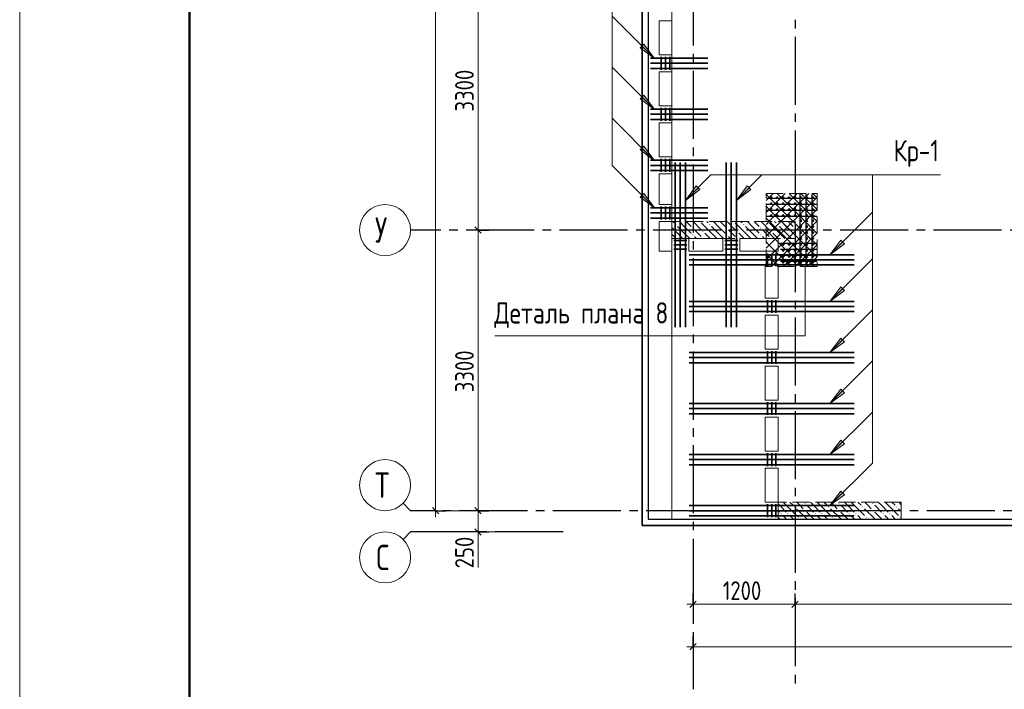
# Model space of a CAD drawing. Header units: millimetres. Extents: x 0 to 31317, y 0 to 42000.
# Tile 2 of 12: x 0 to 11587, y 15930 to 23803. Entities that reach past the tile are written whole.
import ezdxf

# ---------------------------------------------------------------- set-up
doc = ezdxf.new("R2010")
doc.units = ezdxf.units.MM
doc.linetypes.add('______2', pattern=[270, 200, -70])
doc.linetypes.add('______5', pattern=[1100, 800, -100, 100, -100])
for name, color, linetype, lineweight in [('S1 Стержни арматуры фон', 7, 'Continuous', 25), ('Standard', 7, 'Continuous', 25), ('Вспомогательная арматура', 7, 'Continuous', 25), ('ЖБ Пилон', 180, 'Continuous', 25), ('Оси', 40, '______5', 18), ('Позиционная метка номер позиции', 7, 'Continuous', 13), ('Поперечная арматура', 7, 'Continuous', 25), ('Поперечное армирование AW фон', 7, 'Continuous', 25), ('Примечания', 7, 'Continuous', 25), ('Размерная выноска', 7, 'Continuous', 13)]:
    doc.layers.add(name, color=color, linetype=linetype, lineweight=lineweight)
doc.layers.add('ЖБ Перекрытие верхний уровень', color=7, linetype='Continuous', lineweight=25, true_color=0xe0e0ff)
doc.styles.add('GOST 2.304-81', font='txt')
doc.styles.add('ISOCPEUR', font='txt')

msp = doc.modelspace()

# ---------------------------------------------------------------- hatches: boundary and pattern name
at = {"layer": 'ЖБ Пилон', "linetype": 'Continuous', "lineweight": 18, "transparency": 33554687}
for points in [[(7714, 21393), (7721, 21400), (7727, 21393), (7721, 21387)], [(7914, 21353), (7921, 21360), (7927, 21353), (7921, 21347)], [(8004, 21430), (8001, 21427), (7998, 21430)], [(8034, 21313), (8041, 21320), (8047, 21313), (8041, 21307)], [(8114, 21393), (8121, 21400), (8127, 21393), (8121, 21387)], [(8314, 21353), (8321, 21360), (8327, 21353), (8321, 21347)], [(8404, 21430), (8401, 21427), (8398, 21430)], [(8434, 21313), (8441, 21320), (8447, 21313), (8441, 21307)], [(8514, 21393), (8521, 21400), (8527, 21393), (8521, 21387)], [(8714, 21353), (8721, 21360), (8727, 21353), (8721, 21347)], [(8804, 21430), (8801, 21427), (8798, 21430)], [(8834, 21313), (8841, 21320), (8847, 21313), (8841, 21307)], [(8914, 21393), (8921, 21400), (8927, 21393), (8921, 21387)], [(9114, 21353), (9121, 21360), (9124, 21357), (9124, 21350), (9121, 21347)], [(7914, 21273), (7921, 21280), (7927, 21273), (7921, 21267)], [(8034, 21233), (8041, 21240), (8047, 21233), (8044, 21230), (8038, 21230)], [(8314, 21273), (8321, 21280), (8327, 21273), (8321, 21267)], [(8434, 21233), (8441, 21240), (8447, 21233), (8444, 21230), (8438, 21230)], [(8714, 21273), (8721, 21280), (8727, 21273), (8721, 21267)], [(8834, 21233), (8841, 21240), (8847, 21233), (8844, 21230), (8838, 21230)], [(9114, 21273), (9121, 21280), (9124, 21277), (9124, 21270), (9121, 21267)], [(9114, 18073), (9121, 18080), (9127, 18073), (9121, 18067)], [(9234, 18113), (9241, 18120), (9247, 18113), (9241, 18107)], [(9514, 18073), (9521, 18080), (9527, 18073), (9521, 18067)], [(9634, 18113), (9641, 18120), (9647, 18113), (9641, 18107)], [(9914, 18073), (9921, 18080), (9927, 18073), (9921, 18067)], [(10034, 18113), (10041, 18120), (10047, 18113), (10041, 18107)], [(10314, 18073), (10321, 18080), (10327, 18073), (10321, 18067)], [(8954, 17993), (8961, 18000), (8967, 17993), (8961, 17987)], [(9034, 17993), (9041, 18000), (9047, 17993), (9041, 17987)], [(9154, 17953), (9161, 17960), (9167, 17953), (9161, 17947)], [(9234, 18033), (9241, 18040), (9247, 18033), (9241, 18027)], [(9354, 17993), (9361, 18000), (9367, 17993), (9361, 17987)], [(9434, 17993), (9441, 18000), (9447, 17993), (9441, 17987)], [(9554, 17953), (9561, 17960), (9567, 17953), (9561, 17947)], [(9634, 18033), (9641, 18040), (9647, 18033), (9641, 18027)], [(9754, 17993), (9761, 18000), (9767, 17993), (9761, 17987)], [(9834, 17993), (9841, 18000), (9847, 17993), (9841, 17987)], [(9954, 17953), (9961, 17960), (9967, 17953), (9961, 17947)], [(10034, 18033), (10041, 18040), (10047, 18033), (10041, 18027)], [(10154, 17993), (10161, 18000), (10167, 17993), (10161, 17987)], [(10234, 17993), (10241, 18000), (10247, 17993), (10241, 17987)], [(10354, 17953), (10361, 17960), (10367, 17953), (10361, 17947)]]:
    msp.add_hatch(color=7, dxfattribs=at).paths.add_polyline_path(points, flags=16)
at = {"layer": 'Позиционная метка номер позиции', "linetype": 'Continuous', "lineweight": 13, "transparency": 33554687}
for points in [[(7345, 23515), (7472, 23345), (7303, 23472)], [(7345, 22915), (7472, 22745), (7303, 22872)], [(7345, 22315), (7472, 22145), (7303, 22272)], [(8004, 21805), (7834, 21678), (7961, 21848)], [(8604, 21805), (8434, 21678), (8561, 21848)], [(7345, 21760), (7472, 21590), (7303, 21717)], [(9704, 21167), (9534, 21040), (9661, 21210)], [(9704, 20617), (9534, 20490), (9661, 20660)], [(9704, 20017), (9534, 19890), (9661, 20060)], [(9704, 19417), (9534, 19290), (9661, 19460)], [(9704, 18817), (9534, 18690), (9661, 18860)], [(9704, 18217), (9534, 18090), (9661, 18260)], [(9704, 18217), (9534, 18090), (9661, 18260)]]:
    msp.add_hatch(color=7, dxfattribs=at).paths.add_polyline_path(points, flags=16)

# ---------------------------------------------------------------- linework, layer by layer
at = {"layer": 'S1 Стержни арматуры фон', "color": 7, "linetype": 'Continuous', "lineweight": 35, "transparency": 33554687}
for p, q in [((7424, 23350), (8096, 23350)), ((7424, 23290), (8096, 23290)), ((7424, 23230), (8096, 23230)), ((7424, 22750), (8096, 22750)), ((7424, 22690), (8096, 22690)), ((7424, 22630), (8096, 22630)), ((7424, 22150), (8096, 22150)), ((7424, 22090), (8096, 22090)), ((7424, 22030), (8096, 22030)), ((7714, 22124), (7714, 20186)), ((7714, 22124), (7714, 20186)), ((7774, 22124), (7774, 20186)), ((7774, 22124), (7774, 20186)), ((7834, 22124), (7834, 20186)), ((7834, 22124), (7834, 20186)), ((8314, 22124), (8314, 20186)), ((8314, 22124), (8314, 20186)), ((8374, 22124), (8374, 20186)), ((8374, 22124), (8374, 20186)), ((8434, 22124), (8434, 20186)), ((8434, 22124), (8434, 20186)), ((7424, 21590), (8096, 21590)), ((7424, 21530), (8096, 21530)), ((7424, 21470), (8096, 21470)), ((7880, 21040), (9818, 21040)), ((7880, 21040), (9818, 21040)), ((7880, 20980), (9818, 20980)), ((7880, 20980), (9818, 20980)), ((7880, 20920), (9818, 20920)), ((7880, 20920), (9818, 20920)), ((7880, 20490), (9818, 20490)), ((7880, 20490), (9818, 20490)), ((7880, 20430), (9818, 20430)), ((7880, 20430), (9818, 20430)), ((7880, 20370), (9818, 20370)), ((7880, 20370), (9818, 20370)), ((7880, 19890), (9818, 19890)), ((7880, 19890), (9818, 19890)), ((7880, 19830), (9818, 19830)), ((7880, 19830), (9818, 19830)), ((7880, 19770), (9818, 19770)), ((7880, 19770), (9818, 19770)), ((7880, 19290), (9818, 19290)), ((7880, 19290), (9818, 19290)), ((7880, 19230), (9818, 19230)), ((7880, 19230), (9818, 19230)), ((7880, 19170), (9818, 19170)), ((7880, 19170), (9818, 19170)), ((7880, 18690), (9818, 18690)), ((7880, 18690), (9818, 18690)), ((7880, 18630), (9818, 18630)), ((7880, 18630), (9818, 18630)), ((7880, 18570), (9818, 18570)), ((7880, 18570), (9818, 18570)), ((7880, 18090), (9818, 18090)), ((7880, 18090), (9818, 18090)), ((7880, 18030), (9818, 18030)), ((7880, 18030), (9818, 18030)), ((7880, 17970), (9818, 17970)), ((7880, 17970), (9818, 17970))]:
    msp.add_line(p, q, dxfattribs=at)
at = {"layer": 'Standard', "color": 7, "linetype": 'Continuous', "lineweight": 13, "transparency": 33554687}
for p, q in [((5394, 24630), (5394, 21330)), ((5394, 21330), (5394, 18030)), ((4600, 18030), (4512, 18118)), ((4600, 18030), (5802, 18030)), ((4894, 18030), (4894, 17955)), ((5394, 18030), (5394, 17780)), ((4600, 17780), (4512, 17692)), ((4600, 17780), (5802, 17780)), ((5394, 17780), (5394, 17705)), ((7924, 16930), (7849, 16930)), ((7924, 16930), (9124, 16930)), ((9124, 16930), (14624, 16930)), ((7924, 16430), (7849, 16430)), ((7924, 16430), (26374, 16430))]:
    msp.add_line(p, q, dxfattribs=at)
at = {"layer": 'Standard', "color": 251, "linetype": 'Continuous', "lineweight": -3, "true_color": 0x656565, "transparency": 33554687}
for p, q in [((5394, 21330), (5269, 21330)), ((5394, 21330), (5519, 21330)), ((5394, 21330), (5394, 21330)), ((4894, 18030), (4769, 18030)), ((4894, 18030), (5019, 18030)), ((4894, 18030), (4894, 18030)), ((5394, 18030), (5269, 18030)), ((5394, 18030), (5519, 18030)), ((5394, 18030), (5394, 18030)), ((5394, 17780), (5269, 17780)), ((5394, 17780), (5519, 17780)), ((5394, 17780), (5394, 17780)), ((7924, 16930), (7924, 17055)), ((9124, 16930), (9124, 17055)), ((7924, 16930), (7924, 16805)), ((7924, 16930), (7924, 16930)), ((9124, 16930), (9124, 16805)), ((9124, 16930), (9124, 16930)), ((7924, 16430), (7924, 16555)), ((7924, 16430), (7924, 16305)), ((7924, 16430), (7924, 16430))]:
    msp.add_line(p, q, dxfattribs=at)
at = {"layer": 'Standard', "color": 7, "linetype": 'Continuous', "lineweight": 25, "transparency": 33554687}
for p, q in [((5357, 21367), (5431, 21292)), ((4857, 18068), (4931, 17992)), ((5357, 18068), (5431, 17992)), ((5357, 17817), (5431, 17742)), ((7886, 16892), (7961, 16968)), ((9086, 16892), (9161, 16968)), ((7886, 16392), (7961, 16468))]:
    msp.add_line(p, q, dxfattribs=at)
at = {"layer": 'Standard', "color": 7, "linetype": 'Continuous', "lineweight": 13, "transparency": 33554687}
msp.add_lwpolyline([(0, 0), (29700, 0), (29700, 42000), (0, 42000), (0, 0)], close=True, dxfattribs=at)
for points in [[(29700, 42000), (0, 42000), (0, 0), (29700, 0), (29700, 42000)], [(7674, 17930), (22024, 17930), (22024, 39170), (7674, 39170), (7674, 17930)], [(4894, 39070), (4894, 28141), (4894, 28141), (4894, 18030)]]:
    msp.add_lwpolyline(points, dxfattribs=at)
at = {"layer": 'Standard', "color": 7, "linetype": 'Continuous', "lineweight": 50, "transparency": 33554687}
msp.add_lwpolyline([(2000, 41500), (29200, 41500), (29200, 500), (2000, 500), (2000, 41500)], close=True, dxfattribs=at)
at = {"layer": 'Standard', "color": 254, "linetype": 'Continuous', "lineweight": 35, "true_color": 0xc4c4ff, "transparency": 33554687}
msp.add_lwpolyline([(7324, 17855), (23168, 17855), (23168, 39570), (7324, 39570), (7324, 17855)], dxfattribs=at)
at = {"layer": 'Standard', "color": 7, "linetype": 'Continuous', "lineweight": 25, "transparency": 33554687}
msp.add_lwpolyline([(7394, 17930), (24124, 17930), (24124, 39500), (7394, 39500), (7394, 17930)], dxfattribs=at)
at = {"layer": 'Вспомогательная арматура', "color": 7, "linetype": 'Continuous', "lineweight": 25, "transparency": 33554687}
for p, q in [((9379, 21700), (8789, 21700)), ((9184, 20905), (9184, 21755)), ((9254, 20905), (9254, 21755)), ((9324, 20905), (9324, 21755)), ((9379, 21630), (8789, 21630)), ((9379, 21560), (8789, 21560)), ((9379, 21490), (8789, 21490)), ((9379, 21170), (8954, 21170)), ((9379, 21100), (8954, 21100)), ((9379, 21030), (8954, 21030)), ((9379, 20960), (8954, 20960))]:
    msp.add_line(p, q, dxfattribs=at)
at = {"layer": 'ЖБ Перекрытие верхний уровень', "color": 7, "linetype": 'Continuous', "lineweight": 18, "transparency": 33554687}
for p, q in [((7394, 39500), (7394, 17930)), ((7524, 23390), (7524, 23790)), ((7524, 23790), (7674, 23790)), ((7674, 23790), (7674, 23390)), ((7674, 23390), (7524, 23390)), ((7524, 22790), (7524, 23190)), ((7524, 23190), (7674, 23190)), ((7674, 23190), (7674, 22790)), ((7674, 22790), (7524, 22790)), ((7524, 22190), (7524, 22590)), ((7524, 22590), (7674, 22590)), ((7674, 22590), (7674, 22190)), ((7674, 22190), (7524, 22190)), ((7524, 21990), (7674, 21990)), ((7524, 21630), (7524, 21990)), ((7674, 21990), (7674, 21630)), ((7674, 21630), (7524, 21630)), ((7524, 21430), (7674, 21430)), ((7524, 21080), (7524, 21430)), ((7674, 21430), (7674, 21080)), ((7874, 21080), (7874, 21230)), ((7874, 21230), (8274, 21230)), ((8274, 21230), (8274, 21080)), ((8474, 21080), (8474, 21230)), ((8474, 21230), (8924, 21230)), ((8924, 21230), (8924, 21080)), ((7674, 21080), (7524, 21080)), ((8274, 21080), (7874, 21080)), ((8924, 21080), (8474, 21080)), ((8774, 20530), (8774, 20930)), ((8774, 20930), (8924, 20930)), ((8924, 20930), (8924, 20530)), ((8924, 20530), (8774, 20530)), ((8774, 19930), (8774, 20330)), ((8774, 20330), (8924, 20330)), ((8924, 20330), (8924, 19930)), ((8924, 19930), (8774, 19930)), ((8774, 19330), (8774, 19730)), ((8774, 19730), (8924, 19730)), ((8924, 19730), (8924, 19330)), ((8924, 19330), (8774, 19330)), ((8774, 18730), (8774, 19130)), ((8774, 19130), (8924, 19130)), ((8924, 19130), (8924, 18730)), ((8924, 18730), (8774, 18730)), ((8774, 18530), (8924, 18530)), ((8774, 18130), (8774, 18530)), ((8924, 18530), (8924, 18130)), ((8924, 18130), (8774, 18130)), ((7394, 17930), (22024, 17930))]:
    msp.add_line(p, q, dxfattribs=at)
at = {"layer": 'ЖБ Пилон', "color": 253, "linetype": '______2', "lineweight": 13, "true_color": 0xa0a0a0, "transparency": 33554687}
for p, q in [((9124, 21430), (7674, 21430)), ((7674, 21430), (7674, 21230)), ((9124, 21230), (9124, 21430)), ((7674, 21230), (9124, 21230)), ((10374, 18130), (8924, 18130)), ((8924, 18130), (8924, 17930)), ((10374, 17930), (10374, 18130)), ((8924, 17930), (10374, 17930))]:
    msp.add_line(p, q, dxfattribs=at)
at = {"layer": 'ЖБ Пилон', "color": 9, "linetype": 'Continuous', "lineweight": 18, "true_color": 0xc7c7c7, "transparency": 33554687}
for p, q in [((7741, 21293), (7674, 21360)), ((7684, 21430), (7701, 21413)), ((7741, 21373), (7821, 21293)), ((7821, 21373), (7764, 21430)), ((7821, 21373), (7901, 21293)), ((7844, 21430), (7901, 21373)), ((7924, 21430), (8021, 21333)), ((7981, 21293), (7941, 21333)), ((8141, 21293), (8021, 21413)), ((8084, 21430), (8101, 21413)), ((8141, 21373), (8221, 21293)), ((8221, 21373), (8164, 21430)), ((8221, 21373), (8301, 21293)), ((8244, 21430), (8301, 21373)), ((8324, 21430), (8421, 21333)), ((8381, 21293), (8341, 21333)), ((8541, 21293), (8421, 21413)), ((8484, 21430), (8501, 21413)), ((8541, 21373), (8621, 21293)), ((8621, 21373), (8564, 21430)), ((8621, 21373), (8701, 21293)), ((8644, 21430), (8701, 21373)), ((8724, 21430), (8821, 21333)), ((8781, 21293), (8741, 21333)), ((8941, 21293), (8821, 21413)), ((8884, 21430), (8901, 21413)), ((8941, 21373), (9021, 21293)), ((9021, 21373), (8964, 21430)), ((9021, 21373), (9101, 21293)), ((9044, 21430), (9101, 21373)), ((7674, 21280), (7724, 21230)), ((7741, 21293), (7804, 21230)), ((7821, 21293), (7884, 21230)), ((7941, 21253), (7964, 21230)), ((8021, 21253), (7981, 21293)), ((8061, 21293), (8124, 21230)), ((8141, 21293), (8204, 21230)), ((8221, 21293), (8284, 21230)), ((8341, 21253), (8364, 21230)), ((8421, 21253), (8381, 21293)), ((8461, 21293), (8524, 21230)), ((8541, 21293), (8604, 21230)), ((8621, 21293), (8684, 21230)), ((8741, 21253), (8764, 21230)), ((8821, 21253), (8781, 21293)), ((8861, 21293), (8924, 21230)), ((8941, 21293), (9004, 21230)), ((9021, 21293), (9084, 21230)), ((8941, 18093), (8924, 18110)), ((8941, 18093), (9021, 18013)), ((8984, 18130), (9021, 18093)), ((9021, 18093), (9141, 17973)), ((9064, 18130), (9101, 18093)), ((9181, 18093), (9144, 18130)), ((9221, 18053), (9181, 18093)), ((9261, 18093), (9341, 18013)), ((9341, 18093), (9304, 18130)), ((9341, 18093), (9421, 18013)), ((9384, 18130), (9421, 18093)), ((9421, 18093), (9541, 17973)), ((9464, 18130), (9501, 18093)), ((9581, 18093), (9544, 18130)), ((9621, 18053), (9581, 18093)), ((9661, 18093), (9741, 18013)), ((9741, 18093), (9704, 18130)), ((9741, 18093), (9821, 18013)), ((9784, 18130), (9821, 18093)), ((9821, 18093), (9941, 17973)), ((9864, 18130), (9901, 18093)), ((9981, 18093), (9944, 18130)), ((10021, 18053), (9981, 18093)), ((10061, 18093), (10141, 18013)), ((10141, 18093), (10104, 18130)), ((10141, 18093), (10221, 18013)), ((10184, 18130), (10221, 18093)), ((10221, 18093), (10341, 17973)), ((10264, 18130), (10301, 18093)), ((10374, 18100), (10344, 18130)), ((8924, 18030), (8941, 18013)), ((9021, 17933), (8981, 17973)), ((9061, 17973), (9104, 17930)), ((9141, 18053), (9261, 17933)), ((9261, 18013), (9344, 17930)), ((9421, 17933), (9381, 17973)), ((9461, 17973), (9504, 17930)), ((9541, 18053), (9661, 17933)), ((9661, 18013), (9744, 17930)), ((9821, 17933), (9781, 17973)), ((9861, 17973), (9904, 17930)), ((9941, 18053), (10061, 17933)), ((10061, 18013), (10144, 17930)), ((10221, 17933), (10181, 17973)), ((10261, 17973), (10304, 17930)), ((10341, 18053), (10374, 18020)), ((8924, 17950), (8944, 17930)), ((9024, 17930), (9021, 17933)), ((9181, 17933), (9184, 17930)), ((9424, 17930), (9421, 17933)), ((9581, 17933), (9584, 17930)), ((9824, 17930), (9821, 17933)), ((9981, 17933), (9984, 17930)), ((10224, 17930), (10221, 17933))]:
    msp.add_line(p, q, dxfattribs=at)
at = {"layer": 'Оси', "color": 8, "linetype": '______5', "lineweight": -3, "transparency": 33554687}
for p, q in [((9124, 40100), (9124, 15930)), ((7924, 39700), (7924, 15930)), ((22554, 21330), (4600, 21330)), ((23574, 18030), (4600, 18030)), ((6394, 17780), (4600, 17780))]:
    msp.add_line(p, q, dxfattribs=at)
at = {"layer": 'Оси', "color": 7, "linetype": 'Continuous', "lineweight": 13, "transparency": 33554687}
for centre in [(4300, 21330), (4300, 18330), (4300, 17480)]:
    msp.add_circle(centre, 300, dxfattribs=at)
at = {"layer": 'Позиционная метка номер позиции', "color": 7, "linetype": 'Continuous', "lineweight": 13, "transparency": 33554687}
for p, q in [((7472, 23345), (6972, 23845)), ((7303, 23472), (7345, 23515)), ((7472, 23345), (7303, 23472)), ((7324, 23493), (7313, 23504)), ((7345, 23515), (7472, 23345)), ((7472, 23345), (7472, 23345)), ((7472, 23345), (7472, 23345)), ((7472, 23345), (7472, 23345)), ((7472, 22745), (6972, 23245)), ((7303, 22872), (7345, 22915)), ((7472, 22745), (7303, 22872)), ((7324, 22893), (7313, 22904)), ((7345, 22915), (7472, 22745)), ((7472, 22745), (7472, 22745)), ((7472, 22745), (7472, 22745)), ((7472, 22745), (7472, 22745)), ((7472, 22145), (6972, 22645)), ((7303, 22272), (7345, 22315)), ((7472, 22145), (7303, 22272)), ((7324, 22293), (7313, 22304)), ((7345, 22315), (7472, 22145)), ((7472, 22145), (7472, 22145)), ((7472, 22145), (7472, 22145)), ((7472, 22145), (7472, 22145)), ((7834, 21678), (7961, 21848)), ((8004, 21805), (7834, 21678)), ((7961, 21848), (8004, 21805)), ((7982, 21827), (7993, 21837)), ((8434, 21678), (8561, 21848)), ((8604, 21805), (8434, 21678)), ((8561, 21848), (8604, 21805)), ((8582, 21827), (8593, 21837)), ((7303, 21717), (7345, 21760)), ((7472, 21590), (7303, 21717)), ((7324, 21738), (7313, 21749)), ((7345, 21760), (7472, 21590)), ((7834, 21678), (7834, 21678)), ((7834, 21678), (7834, 21678)), ((7834, 21678), (7834, 21678)), ((8434, 21678), (8434, 21678)), ((8434, 21678), (8434, 21678)), ((8434, 21678), (8434, 21678)), ((7472, 21590), (7472, 21590)), ((7472, 21590), (7472, 21590)), ((7472, 21590), (7472, 21590)), ((9534, 21040), (9661, 21210)), ((9661, 21210), (9704, 21167)), ((9704, 21167), (9534, 21040)), ((9683, 21188), (9693, 21199)), ((9534, 21040), (9534, 21040)), ((9534, 21040), (9534, 21040)), ((9534, 21040), (9534, 21040)), ((9534, 20490), (10034, 20990)), ((9534, 20490), (9661, 20660)), ((9661, 20660), (9704, 20617)), ((9683, 20638), (9693, 20649)), ((9704, 20617), (9534, 20490)), ((9534, 20490), (9534, 20490)), ((9534, 20490), (9534, 20490)), ((9534, 20490), (9534, 20490)), ((9534, 19890), (10034, 20390)), ((9534, 19890), (9661, 20060)), ((9661, 20060), (9704, 20017)), ((9683, 20038), (9693, 20049)), ((9704, 20017), (9534, 19890)), ((9534, 19890), (9534, 19890)), ((9534, 19890), (9534, 19890)), ((9534, 19890), (9534, 19890)), ((9534, 19290), (10034, 19790)), ((9534, 19290), (9661, 19460)), ((9704, 19417), (9534, 19290)), ((9661, 19460), (9704, 19417)), ((9683, 19438), (9693, 19449)), ((9534, 19290), (9534, 19290)), ((9534, 19290), (9534, 19290)), ((9534, 19290), (9534, 19290)), ((9534, 18690), (10034, 19190)), ((9534, 18690), (9661, 18860)), ((9704, 18817), (9534, 18690)), ((9661, 18860), (9704, 18817)), ((9683, 18838), (9693, 18849)), ((9534, 18690), (9534, 18690)), ((9534, 18690), (9534, 18690)), ((9534, 18690), (9534, 18690)), ((9534, 18090), (10034, 18590)), ((9534, 18090), (9661, 18260)), ((9534, 18090), (9661, 18260)), ((9704, 18217), (9534, 18090)), ((9704, 18217), (9534, 18090)), ((9661, 18260), (9704, 18217)), ((9661, 18260), (9704, 18217)), ((9683, 18238), (9693, 18249)), ((9683, 18238), (9693, 18249)), ((9534, 18090), (9534, 18090)), ((9534, 18090), (9534, 18090)), ((9534, 18090), (9534, 18090)), ((9534, 18090), (9534, 18090)), ((9534, 18090), (9534, 18090)), ((9534, 18090), (9534, 18090))]:
    msp.add_line(p, q, dxfattribs=at)
for points in [[(7472, 21590), (6972, 22090), (6972, 25610), (6172, 25610)], [(7834, 21678), (8134, 21978), (10834, 21978)], [(8434, 21678), (8734, 21978), (10834, 21978)], [(9534, 21040), (10034, 21540), (10034, 21978), (10834, 21978)], [(9534, 18090), (10034, 18590), (10034, 21978), (10834, 21978)]]:
    msp.add_lwpolyline(points, dxfattribs=at)
at = {"layer": 'Поперечная арматура', "color": 7, "linetype": 'Continuous', "lineweight": 50, "transparency": 33554687}
for centre in [(8844, 21710), (8914, 21710), (8984, 21710), (9054, 21710), (9124, 21710), (9194, 21710), (9264, 21710), (9334, 21710), (8844, 21640), (8844, 21570), (8914, 21640), (8914, 21570), (8984, 21640), (8984, 21570), (9054, 21640), (9054, 21570), (9124, 21640), (9124, 21570), (9194, 21640), (9194, 21570), (9264, 21640), (9264, 21570), (9334, 21640), (9334, 21570), (8844, 21500), (8914, 21500), (8984, 21500), (9054, 21500), (9124, 21500), (9194, 21500), (9194, 21440), (9264, 21500), (9264, 21440), (9334, 21500), (9334, 21440), (9194, 21370), (9264, 21370), (9334, 21370), (9194, 21300), (9194, 21230), (9264, 21300), (9264, 21230), (9334, 21300), (9334, 21230), (8984, 21160), (8984, 21090), (9054, 21160), (9054, 21090), (9124, 21160), (9124, 21090), (9194, 21160), (9194, 21090), (9264, 21160), (9264, 21090), (9334, 21160), (9334, 21090), (8984, 21020), (9054, 21020), (9124, 21020), (9194, 21020), (9264, 21020), (9334, 21020), (8984, 20950), (9054, 20950), (9124, 20950), (9194, 20950), (9264, 20950), (9334, 20950)]:
    msp.add_circle(centre, 5, dxfattribs=at)
at = {"layer": 'Поперечное армирование AW фон', "color": 7, "linetype": 'Continuous', "lineweight": 35, "transparency": 33554687}
for p, q in [((7549, 23215), (7549, 23365)), ((7599, 23215), (7599, 23365)), ((7649, 23215), (7649, 23365)), ((7549, 22615), (7549, 22765)), ((7599, 22615), (7599, 22765)), ((7649, 22615), (7649, 22765)), ((7549, 22015), (7549, 22165)), ((7599, 22015), (7599, 22165)), ((7649, 22015), (7649, 22165)), ((7549, 21455), (7549, 21605)), ((7599, 21455), (7599, 21605)), ((7649, 21455), (7649, 21605)), ((7699, 21205), (7849, 21205)), ((8299, 21205), (8449, 21205)), ((7699, 21155), (7849, 21155)), ((7699, 21105), (7849, 21105)), ((8299, 21155), (8449, 21155)), ((8299, 21105), (8449, 21105)), ((8799, 21055), (8799, 20905)), ((8849, 21055), (8849, 20905)), ((8899, 21055), (8899, 20905)), ((8799, 20505), (8799, 20355)), ((8849, 20505), (8849, 20355)), ((8899, 20505), (8899, 20355)), ((8799, 19905), (8799, 19755)), ((8849, 19905), (8849, 19755)), ((8899, 19905), (8899, 19755)), ((8799, 19305), (8799, 19155)), ((8849, 19305), (8849, 19155)), ((8899, 19305), (8899, 19155)), ((8799, 18705), (8799, 18555)), ((8849, 18705), (8849, 18555)), ((8899, 18705), (8899, 18555)), ((8799, 18105), (8799, 17955)), ((8849, 18105), (8849, 17955)), ((8899, 18105), (8899, 17955))]:
    msp.add_line(p, q, dxfattribs=at)
at = {"layer": 'Примечания', "color": 7, "linetype": '______2', "lineweight": 13, "transparency": 33554687}
for p, q in [((8784, 20900), (8784, 21760)), ((8784, 21760), (9384, 21760)), ((9384, 21760), (9384, 20900)), ((9384, 20900), (8784, 20900))]:
    msp.add_line(p, q, dxfattribs=at)
at = {"layer": 'Примечания', "color": 252, "linetype": 'Continuous', "lineweight": 13, "true_color": 0x8f8f8f, "transparency": 33554687}
for p, q in [((8784, 21750), (8821, 21713)), ((8784, 21676), (8821, 21713)), ((8821, 21713), (8868, 21760)), ((8821, 21573), (9008, 21760)), ((8821, 21433), (9148, 21760)), ((8821, 21293), (9288, 21760)), ((8821, 21713), (9241, 21293)), ((8914, 21760), (9381, 21293)), ((8961, 21293), (9384, 21716)), ((9054, 21760), (9384, 21430)), ((9194, 21760), (9384, 21570)), ((9334, 21760), (9384, 21710)), ((8784, 21610), (8821, 21573)), ((8784, 21536), (8821, 21573)), ((8821, 21573), (9101, 21293)), ((9101, 21293), (9384, 21576)), ((8784, 21470), (8821, 21433)), ((9241, 21293), (9384, 21436)), ((8784, 21396), (8821, 21433)), ((8784, 21330), (8821, 21293)), ((8821, 21433), (8961, 21293)), ((8784, 21256), (8821, 21293)), ((8821, 21153), (8961, 21293)), ((8821, 21013), (9101, 21293)), ((8821, 21293), (9214, 20900)), ((8848, 20900), (9241, 21293)), ((8961, 21293), (9354, 20900)), ((8988, 20900), (9381, 21293)), ((9101, 21293), (9384, 21010)), ((9241, 21293), (9384, 21150)), ((9381, 21293), (9384, 21296)), ((9381, 21293), (9384, 21290)), ((8784, 21190), (8821, 21153)), ((8784, 21116), (8821, 21153)), ((8821, 21153), (9074, 20900)), ((9128, 20900), (9384, 21156)), ((8784, 21050), (8821, 21013)), ((8784, 20976), (8821, 21013)), ((8821, 21013), (8934, 20900)), ((9268, 20900), (9384, 21016)), ((8784, 20910), (8794, 20900))]:
    msp.add_line(p, q, dxfattribs=at)
at = {"layer": 'Примечания', "color": 7, "linetype": 'Continuous', "lineweight": 13, "transparency": 33554687}
msp.add_lwpolyline([(5592, 20087), (9243, 20087), (9243, 20900)], dxfattribs=at)
at = {"layer": 'Размерная выноска', "color": 7, "linetype": 'Continuous', "lineweight": 13, "transparency": 33554687}
msp.add_line((5394, 17780), (5394, 17360), dxfattribs=at)

# ---------------------------------------------------------------- texts
at = {"layer": 'Standard', "color": 7, "linetype": 'Continuous', "lineweight": 25, "transparency": 33554687, "char_height": 220, "attachment_point": 7, "rotation": 90, "style": 'GOST 2.304-81'}
for s, insert, width in [('3300', (5344, 22722), 641.47), ('3300', (5344, 19422), 641.47), ('250', (5344, 17352), 516.4)]:
    msp.add_mtext(s, dxfattribs=dict(at, insert=insert, width=width))
at = {"layer": 'Standard', "color": 7, "linetype": 'Continuous', "lineweight": 25, "transparency": 33554687, "attachment_point": 7, "style": 'GOST 2.304-81'}
for s, insert, char_height, width in [('Кр-1', (10284, 22070), 250, 675.67), ('1200', (8274, 16980), 220, 625.73)]:
    msp.add_mtext(s, dxfattribs=dict(at, insert=insert, char_height=char_height, width=width))
at = {"layer": 'Оси', "color": 7, "linetype": 'Continuous', "lineweight": 25, "transparency": 33554687, "char_height": 300, "attachment_point": 7, "style": 'ISOCPEUR'}
for s, insert, width in [('\\W0.80;У', (4180, 21180), 359.83), ('\\W0.80;Т', (4180, 18180), 359.83), ('\\W0.78;С', (4195, 17330), 326.41)]:
    msp.add_mtext(s, dxfattribs=dict(at, insert=insert, width=width))
at = {"layer": 'Примечания', "color": 7, "linetype": 'Continuous', "lineweight": 25, "transparency": 33554687, "insert": (5584, 20179), "char_height": 250, "width": 2150.15, "attachment_point": 7, "style": 'GOST 2.304-81'}
msp.add_mtext('Деталь\\~плана\\~8', dxfattribs=at)

doc.saveas('drawing.dxf')
